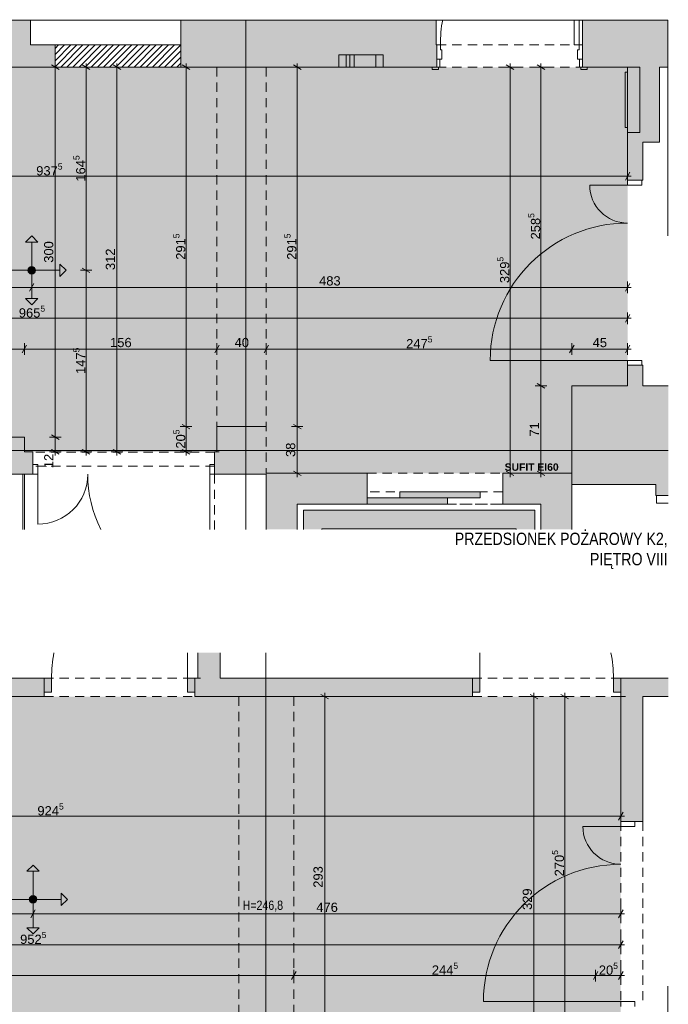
# Paper-space layout 'A-56 UKŁAD SUFITÓW PODWIESZONYCH' of a CAD drawing. Header units: millimetres. Extents: x 0 to 800, y 0 to 594.
# Tile 14 of 27: x 395 to 501, y 295 to 455. Entities that reach past the tile are written whole.
import ezdxf
from ezdxf.xclip import XClip

# ---------------------------------------------------------------- set-up
doc = ezdxf.new("R2010")
doc.units = ezdxf.units.MM
doc.header["$MEASUREMENT"] = 0
doc.header["$XCLIPFRAME"] = 0
for name, pattern in [('DASHDOTX2', [1000, 500, -250, 0, -250]), ('GESTRICHELT2', [93.75, 62.5, -31.25]), ('Przer. długie kreski', [2.5, 1.5, -1]), ('PRZERYWANA_DU_A', [550, 350, -200])]:
    doc.linetypes.add(name, pattern=pattern)
for name, color, linetype, lineweight in [('A_konstrukcja_Nr_pióra__1', 7, 'Continuous', 20), ('A_opis_Nr_pióra__1', 7, 'Continuous', 20), ('A_sufity projektowane wymiary_Nr_pióra__1', 7, 'Continuous', 20), ('A_sufity projektowane wymiary_Nr_pióra__2', 8, 'Continuous', 13), ('A_winda_Nr_pióra__1', 7, 'Continuous', 20), ('A_ściany proj_Nr_pióra__1', 7, 'Continuous', 20), ('A_ściany_Nr_pióra__1', 7, 'Continuous', 20), ('A_ściany_Nr_pióra__2', 8, 'Continuous', 13), ('Drzwi Archicad_Nr_pióra__1', 7, 'Continuous', 20), ('Drzwi Archicad_Nr_pióra__3', 252, 'Continuous', 13)]:
    doc.layers.add(name, color=color, linetype=linetype, lineweight=lineweight)
for name, color, linetype, lineweight, true_color in [('A_konstrukcja_Nr_pióra__10', 7, 'Continuous', 13, 0x4b4b4b), ('A_konstrukcja_Nr_pióra__4', 7, 'Continuous', 18, 0x4b4b4b), ('A_osie_Nr_pióra__16', 7, 'Continuous', 5, 0x0f0f0f), ('A_schody_Nr_pióra__10', 7, 'Continuous', 13, 0x4b4b4b), ('A_schody_Nr_pióra__4', 7, 'Continuous', 18, 0x4b4b4b), ('A_sufity projektowane opisy_Nr_pióra__19', 7, 'Continuous', 5, 0x191919), ('A_sufity projektowane opisy_Nr_pióra__8', 7, 'Continuous', 13, 0x4c4c4c), ('A_ściany_Nr_pióra__10', 7, 'Continuous', 13, 0x4b4b4b), ('Nowe_A_sufity projektowane opisy_Nr_pióra__19', 7, 'Continuous', 5, 0x191919)]:
    doc.layers.add(name, color=color, linetype=linetype, lineweight=lineweight, true_color=true_color)
for name, color, linetype in [('A_sufity projektowane', 7, 'Continuous'), ('A_winda', 7, 'Continuous'), ('A_ściany', 7, 'Continuous'), ('A_ściany proj', 7, 'Continuous'), ('Drzwi Archicad', 7, 'Continuous'), ('Nowe_A_strefy', 7, 'Continuous'), ('Nowe_A_sufity projektowane opisy', 7, 'Continuous')]:
    doc.layers.add(name, color=color, linetype=linetype)
doc.styles.add('STYL_AUTOMATYCZNY_1', font='arial.ttf')
doc.styles.add('STYL_AUTOMATYCZNY_2', font='ARIALN.TTF')
doc.styles.add('STYL_AUTOMATYCZNY_3', font='arial.ttf')
doc.styles.add('STYL_AUTOMATYCZNY_4', font='arial.ttf')

# ---------------------------------------------------------------- blocks, each defined once
blk = doc.blocks.new('Rysunek_16_16', base_point=(-2986.44, -505.41))
at = {"layer": 'A_sufity projektowane', "linetype": 'Continuous', "lineweight": 0, "true_color": 0x4b4b4b}
h = blk.add_hatch(dxfattribs=at)
h.set_pattern_fill('do_wyburzenia_0010', color=251, style=0, pattern_type=2)
h.set_pattern_definition([(0, (391.6574, 408.658), (0, 0.75), [0, -0.75])])
h.paths.add_polyline_path([(300.89, 434.24), (300.89, 396.2), (306.52, 396.2), (306.52, 386.92), (396.26, 386.92), (396.26, 384.54), (427.46, 384.54), (427.46, 388.64), (435.46, 388.64), (435.46, 381.06), (484.96, 381.06), (484.96, 395.24), (494, 395.24), (494, 446.92), (306.52, 446.92), (306.52, 434.24)])
at = {"layer": 'A_winda', "linetype": 'Continuous', "lineweight": 0, "true_color": 0xfdfdfd}
for points in [[(464.8, 377.06), (451.8, 377.06), (451.8, 376.06), (464.8, 376.06)], [(470.12, 378.06), (457.12, 378.06), (457.12, 377.06), (470.12, 377.06)], [(478.96, 375.06), (441.46, 375.06), (441.46, 371.96), (444.46, 371.96), (444.46, 372.06), (475.96, 372.06), (475.96, 371.96), (478.96, 371.96)]]:
    blk.add_hatch(color=7, dxfattribs=at).paths.add_polyline_path(points)
at = {"layer": 'A_ściany', "linetype": 'Continuous', "lineweight": 0, "true_color": 0x000000}
for points in [[(397.26, 454.62), (341.34, 454.62), (341.34, 446.92), (397.26, 446.92)], [(432.66, 454.62), (421.62, 454.62), (421.62, 446.92), (432.66, 446.92)], [(463, 454.62), (432.66, 454.62), (432.66, 446.92), (463, 446.92)], [(486.7, 454.62), (486.7, 446.92), (500.6, 446.92), (500.6, 454.62)], [(401.22, 450.52), (397.26, 450.52), (397.26, 446.92), (401.22, 446.92)], [(463, 450.52), (463, 446.92), (463.1, 446.92), (463.1, 450.52)], [(499.18, 434.78), (499.18, 446.92), (494, 446.92), (494, 434.78)], [(494, 428.58), (496.5, 428.58), (496.5, 434.78), (494, 434.78)], [(494, 395.24), (496.5, 395.24), (496.5, 398.58), (494, 398.58)], [(484.96, 395.24), (484.96, 379.24), (498.6, 379.24), (500.6, 392.58), (500.6, 395.24)], [(498.6, 379.24), (498.6, 377.44), (500.6, 377.44), (500.6, 392.58)], [(435.46, 388.64), (427.46, 388.64), (427.46, 380.9), (435.46, 380.9)], [(306.52, 380.9), (396.26, 380.9), (396.26, 386.92), (306.52, 386.92)], [(396.26, 384.54), (396.26, 380.9), (397.64, 380.9), (397.64, 384.54)], [(427.46, 384.54), (427.08, 384.54), (427.08, 380.9), (427.46, 380.9)], [(435.46, 381.06), (440.46, 376.06), (451.8, 376.06), (451.8, 381.06)], [(440.46, 376.06), (435.46, 381.06), (435.46, 371.96), (440.46, 371.96)], [(484.96, 381.06), (473.8, 381.06), (473.8, 376.06), (479.96, 376.06)], [(484.96, 381.06), (479.96, 376.06), (479.96, 371.96), (484.96, 371.96)]]:
    blk.add_hatch(color=18, dxfattribs=at).paths.add_polyline_path(points)
at = {"layer": 'A_ściany proj', "linetype": 'Continuous', "lineweight": 0, "true_color": 0x000000}
h = blk.add_hatch(dxfattribs=at)
h.set_pattern_fill('bloczki_ceramiczne_0010', color=18, style=0, pattern_type=2)
h.set_pattern_definition([(45, (-2986.4442, -505.40746), (-0.49497475, 0.49497475), [])])
h.paths.add_polyline_path([(421.62, 450.52), (401.22, 450.52), (401.22, 446.92), (421.62, 446.92)])
at = {"layer": 'Nowe_A_strefy', "linetype": 'Continuous', "lineweight": 0, "true_color": 0x191919}
blk.add_hatch(color=250, dxfattribs=at).paths.add_polyline_path([(397.44, 414.62, 1), (397.44, 413.37, 0.414214), (398.07, 413.99, 0.414214)])
at = {"layer": 'Nowe_A_sufity projektowane opisy', "linetype": 'Continuous', "lineweight": 0, "true_color": 0x191919}
for points in [[(397.44, 419.57), (396.44, 418.57), (398.44, 418.57)], [(403.02, 413.99), (402.02, 414.99), (402.02, 412.99)], [(397.44, 408.41), (398.44, 409.41), (396.44, 409.41)]]:
    blk.add_hatch(color=250, dxfattribs=at).paths.add_polyline_path(points)
at = {"layer": 'A_konstrukcja_Nr_pióra__1', "color": 7, "linetype": 'Przer. długie kreski', "lineweight": 20}
for p, q in [((427.46, 446.92), (427.46, 388.64)), ((435.46, 446.92), (435.46, 381.06)), ((427.08, 380.9), (427.08, 371.96))]:
    blk.add_line(p, q, dxfattribs=at)
at = {"layer": 'A_osie_Nr_pióra__16', "color": 250, "linetype": 'DASHDOTX2', "lineweight": 5, "true_color": 0x0f0f0f}
for p, q in [((432.15, 454.62), (432.15, 371.96)), ((500.6, 384.74), (303.54, 384.74))]:
    blk.add_line(p, q, dxfattribs=at)
at = {"layer": 'A_schody_Nr_pióra__10', "color": 251, "linetype": 'GESTRICHELT2', "lineweight": 13, "true_color": 0x4b4b4b}
blk.add_line((396.28, 380.9), (396.28, 371.96), dxfattribs=at)
at = {"layer": 'A_schody_Nr_pióra__4', "color": 251, "linetype": 'Continuous', "lineweight": 18, "true_color": 0x4b4b4b}
blk.add_line((395.98, 380.9), (395.98, 371.96), dxfattribs=at)
at = {"layer": 'A_sufity projektowane opisy_Nr_pióra__19', "color": 250, "linetype": 'PRZERYWANA_DU_A', "lineweight": 5, "true_color": 0x191919, "flags": 128}
blk.add_lwpolyline([(500.5, 454.52), (290.49, 454.52), (290.49, 372.06), (500.5, 372.06)], close=True, dxfattribs=at)
at = {"layer": 'A_sufity projektowane wymiary_Nr_pióra__1', "color": 7, "linetype": 'Continuous', "lineweight": 20}
for p, q in [((401.88, 446.56), (400.63, 447.28)), ((406.88, 446.56), (405.63, 447.28)), ((411.88, 446.56), (410.63, 447.28)), ((423.08, 446.56), (421.83, 447.28)), ((441.08, 446.56), (439.84, 447.28)), ((475.59, 446.56), (474.33, 447.28)), ((480.59, 446.56), (479.33, 447.28)), ((493.64, 428.62), (494.36, 429.87)), ((405.63, 414.35), (406.88, 413.63)), ((397.8, 411.83), (397.08, 410.58)), ((493.64, 410.58), (494.36, 411.83)), ((493.64, 405.58), (494.36, 406.83)), ((396.62, 401.83), (395.9, 400.58)), ((427.82, 401.83), (427.1, 400.58)), ((435.82, 401.83), (435.1, 400.58)), ((485.32, 401.83), (484.6, 400.58)), ((493.64, 400.58), (494.36, 401.83)), ((479.33, 395.6), (480.59, 394.88)), ((421.83, 389), (423.08, 388.28)), ((439.84, 389), (441.08, 388.28)), ((400.63, 387.28), (401.88, 386.56)), ((400.63, 384.9), (401.88, 384.18)), ((405.63, 384.9), (406.88, 384.18)), ((410.63, 384.9), (411.88, 384.18)), ((421.83, 384.9), (423.08, 384.18)), ((439.84, 381.42), (441.08, 380.7)), ((474.33, 381.42), (475.59, 380.7)), ((479.33, 381.42), (480.59, 380.7))]:
    blk.add_line(p, q, dxfattribs=at)
at = {"layer": 'A_sufity projektowane wymiary_Nr_pióra__2', "color": 8, "linetype": 'Continuous', "lineweight": 13}
for p, q in [((401.26, 446.92), (401.26, 447.53)), ((406.26, 446.92), (406.26, 447.53)), ((411.26, 446.92), (411.26, 447.53)), ((422.46, 446.92), (422.46, 447.53)), ((440.46, 446.92), (440.46, 447.53)), ((474.96, 446.92), (474.96, 447.53)), ((479.96, 446.92), (479.96, 447.53)), ((402.2, 446.92), (400.32, 446.92)), ((401.26, 386.92), (401.26, 446.92)), ((407.2, 446.92), (405.32, 446.92)), ((406.26, 413.99), (406.26, 446.92)), ((412.2, 446.92), (410.32, 446.92)), ((411.26, 384.54), (411.26, 446.92)), ((423.4, 446.92), (421.52, 446.92)), ((422.46, 388.64), (422.46, 446.92)), ((441.4, 446.92), (439.52, 446.92)), ((440.46, 388.64), (440.46, 446.92)), ((475.9, 446.92), (474.02, 446.92)), ((474.96, 381.06), (474.96, 446.92)), ((480.9, 446.92), (479.02, 446.92)), ((479.96, 395.24), (479.96, 446.92)), ((494, 428.3), (494, 430.18)), ((306.52, 429.24), (494, 429.24)), ((494, 429.24), (494.61, 429.24)), ((407.2, 413.99), (405.32, 413.99)), ((406.26, 384.54), (406.26, 413.99)), ((397.44, 410.26), (397.44, 412.14)), ((494, 410.26), (494, 412.14)), ((300.89, 411.2), (397.44, 411.2)), ((397.44, 411.2), (494, 411.2)), ((494, 411.2), (494.61, 411.2)), ((300.89, 406.2), (494, 406.2)), ((494, 405.26), (494, 407.14)), ((494, 406.2), (494.61, 406.2)), ((306.52, 401.2), (396.26, 401.2)), ((396.26, 400.26), (396.26, 402.14)), ((396.26, 401.2), (427.46, 401.2)), ((427.46, 400.26), (427.46, 402.14)), ((427.46, 401.2), (435.46, 401.2)), ((435.46, 400.26), (435.46, 402.14)), ((435.46, 401.2), (484.96, 401.2)), ((484.96, 400.26), (484.96, 402.14)), ((484.96, 401.2), (494, 401.2)), ((494, 400.26), (494, 402.14)), ((494, 401.2), (494.61, 401.2)), ((480.9, 395.24), (479.02, 395.24)), ((479.96, 381.06), (479.96, 395.24)), ((423.4, 388.64), (421.52, 388.64)), ((422.46, 384.54), (422.46, 388.64)), ((441.4, 388.64), (439.52, 388.64)), ((440.46, 381.06), (440.46, 388.64)), ((402.2, 386.92), (400.32, 386.92)), ((401.26, 384.54), (401.26, 386.92)), ((402.2, 384.54), (400.32, 384.54)), ((401.26, 383.93), (401.26, 384.54)), ((407.2, 384.54), (405.32, 384.54)), ((406.26, 383.93), (406.26, 384.54)), ((412.2, 384.54), (410.32, 384.54)), ((411.26, 383.93), (411.26, 384.54)), ((423.4, 384.54), (421.52, 384.54)), ((422.46, 383.93), (422.46, 384.54)), ((441.4, 381.06), (439.52, 381.06)), ((440.46, 380.45), (440.46, 381.06)), ((475.9, 381.06), (474.02, 381.06)), ((474.96, 380.45), (474.96, 381.06)), ((480.9, 381.06), (479.02, 381.06)), ((479.96, 380.45), (479.96, 381.06))]:
    blk.add_line(p, q, dxfattribs=at)
at = {"layer": 'A_winda_Nr_pióra__1', "color": 7, "linetype": 'Przer. długie kreski', "lineweight": 20}
for p, q in [((473.8, 378.06), (451.8, 378.06)), ((473.8, 376.06), (451.8, 376.06))]:
    blk.add_line(p, q, dxfattribs=at)
at = {"layer": 'A_winda_Nr_pióra__1', "color": 7, "linetype": 'Continuous', "lineweight": 20, "flags": 128}
for points in [[(464.8, 377.06), (451.8, 377.06), (451.8, 376.06), (464.8, 376.06)], [(470.12, 378.06), (457.12, 378.06), (457.12, 377.06), (470.12, 377.06)]]:
    blk.add_lwpolyline(points, close=True, dxfattribs=at)
at = {"layer": 'A_winda_Nr_pióra__1', "color": 7, "linetype": 'PRZERYWANA_DU_A', "lineweight": 20, "flags": 128}
for points in [[(441.46, 371.96), (441.46, 375.06), (478.96, 375.06), (478.96, 371.96)], [(444.46, 371.96), (444.46, 372.06), (475.96, 372.06), (475.96, 371.96)]]:
    blk.add_lwpolyline(points, dxfattribs=at)
at = {"layer": 'A_ściany proj_Nr_pióra__1', "color": 7, "linetype": 'Continuous', "lineweight": 20, "flags": 128}
for points in [[(421.62, 450.52), (401.22, 450.52)], [(401.22, 450.52), (401.22, 446.92)], [(421.62, 446.92), (421.62, 450.52)], [(401.22, 446.92), (421.62, 446.92)]]:
    blk.add_lwpolyline(points, dxfattribs=at)
at = {"layer": 'A_ściany_Nr_pióra__1', "color": 7, "linetype": 'Continuous', "lineweight": 20}
for p, q in [((463.1, 450.52), (463.1, 448.22)), ((486.7, 450.52), (486.7, 448.22)), ((463.1, 448.22), (463.1, 446.92)), ((486.7, 448.22), (486.7, 446.92)), ((463.1, 446.92), (462.36, 446.92)), ((486.7, 446.92), (487.44, 446.92)), ((494, 428.58), (494, 429.32)), ((494, 428.58), (496.3, 428.58)), ((496.3, 428.58), (496.5, 428.58)), ((496.5, 428.58), (496.5, 429.32)), ((494, 398.58), (494, 397.84)), ((494, 398.58), (496.3, 398.58)), ((496.3, 398.58), (496.5, 398.58)), ((496.5, 398.58), (496.5, 397.84)), ((397.64, 384.54), (396.9, 384.54)), ((397.64, 382.5), (397.64, 384.54)), ((427.08, 384.54), (427.82, 384.54)), ((427.08, 382.5), (427.08, 384.54)), ((397.64, 380.9), (397.64, 382.5)), ((427.08, 380.9), (427.08, 382.5)), ((397.64, 380.9), (396.9, 380.9)), ((427.08, 380.9), (427.82, 380.9)), ((451.8, 381.06), (451.8, 376.06)), ((473.8, 381.06), (473.8, 376.06)), ((498.6, 377.44), (498.6, 378.18)), ((498.7, 377.44), (498.6, 377.44)), ((500.6, 377.44), (498.7, 377.44))]:
    blk.add_line(p, q, dxfattribs=at)
at = {"layer": 'A_ściany_Nr_pióra__1', "color": 7, "linetype": 'Continuous', "lineweight": 20, "flags": 128}
for points in [[(397.26, 450.52), (397.26, 454.62)], [(421.62, 454.62), (421.62, 446.92)], [(463, 450.52), (463, 454.62)], [(486.7, 454.62), (486.7, 450.52)], [(401.22, 450.52), (397.26, 450.52)], [(401.22, 446.92), (401.22, 450.52)], [(463.1, 450.52), (463, 450.52)], [(341.34, 446.92), (397.26, 446.92)], [(397.26, 446.92), (401.22, 446.92)], [(421.62, 446.92), (432.66, 446.92)], [(432.66, 446.92), (463, 446.92)], [(463, 446.92), (463.1, 446.92)], [(486.7, 446.92), (494, 446.92)], [(494, 446.92), (494, 434.78)], [(499.18, 434.78), (499.18, 446.92)], [(499.18, 446.92), (500.6, 446.92)], [(494, 434.78), (494, 428.58)], [(496.5, 428.58), (496.5, 434.78)], [(496.5, 434.78), (499.18, 434.78)], [(494, 398.58), (494, 395.24)], [(496.5, 395.24), (496.5, 398.58)], [(494, 395.24), (484.96, 395.24)], [(484.96, 395.24), (484.96, 379.24)], [(500.6, 395.24), (496.5, 395.24)], [(435.46, 388.64), (427.46, 388.64)], [(427.46, 388.64), (427.46, 384.54)], [(396.26, 386.92), (306.52, 386.92)], [(396.26, 384.54), (396.26, 386.92)], [(397.64, 384.54), (396.26, 384.54)], [(427.46, 384.54), (427.08, 384.54)], [(306.52, 380.9), (396.26, 380.9)], [(396.26, 380.9), (397.64, 380.9)], [(427.08, 380.9), (427.46, 380.9)], [(427.46, 380.9), (435.46, 380.9)], [(451.8, 381.06), (435.46, 381.06)], [(435.46, 380.9), (435.46, 371.96)], [(484.96, 381.06), (473.8, 381.06)], [(484.96, 371.96), (484.96, 381.06)], [(484.96, 379.24), (498.6, 379.24)], [(498.6, 379.24), (498.6, 377.44)], [(440.46, 376.06), (451.8, 376.06)], [(440.46, 371.96), (440.46, 376.06)], [(473.8, 376.06), (479.96, 376.06)], [(479.96, 376.06), (479.96, 371.96)]]:
    blk.add_lwpolyline(points, dxfattribs=at)
at = {"layer": 'A_ściany_Nr_pióra__10', "color": 251, "linetype": 'Przer. długie kreski', "lineweight": 13, "true_color": 0x4b4b4b}
for p, q in [((427.08, 384.5), (397.64, 384.5)), ((427.08, 382.2), (397.64, 382.2)), ((451.8, 381.06), (473.8, 381.06)), ((451.8, 376.06), (473.8, 376.06))]:
    blk.add_line(p, q, dxfattribs=at)
at = {"layer": 'A_ściany_Nr_pióra__2', "color": 8, "linetype": 'Continuous', "lineweight": 13, "flags": 128}
for points in [[(449, 448.92), (447.2, 448.92)], [(447.2, 448.92), (447.2, 446.92)], [(453.2, 448.92), (448.4, 448.92)], [(448.4, 448.92), (448.4, 446.92)], [(449, 446.92), (449, 448.92)], [(454.4, 448.92), (449.7, 448.92)], [(449.7, 448.92), (449.7, 446.92)], [(453.2, 446.92), (453.2, 448.92)], [(454.4, 446.92), (454.4, 448.92)], [(447.2, 446.92), (449, 446.92)], [(448.4, 446.92), (453.2, 446.92)], [(449.7, 446.92), (454.4, 446.92)], [(493.6, 446.12), (493.6, 437.12)], [(494, 446.12), (493.6, 446.12)], [(494, 446.92), (494, 436.32)], [(496, 446.92), (494, 446.92)], [(494, 437.12), (494, 446.12)], [(496, 436.32), (496, 446.92)], [(493.6, 437.12), (494, 437.12)], [(494, 436.32), (496, 436.32)]]:
    blk.add_lwpolyline(points, dxfattribs=at)
at = {"layer": 'Drzwi Archicad_Nr_pióra__1', "color": 7, "linetype": 'Continuous', "lineweight": 20}
for p, q in [((494, 428.58), (494, 429.32)), ((494, 428.58), (494, 429.32)), ((494, 427.78), (494, 428.58)), ((494, 428.58), (496.3, 428.58)), ((494, 428.58), (496.3, 428.58)), ((494, 428.58), (496.3, 428.58)), ((496.3, 428.58), (496.3, 427.78)), ((496.3, 428.58), (496.5, 428.58)), ((496.3, 428.58), (496.5, 428.58)), ((496.5, 428.58), (496.5, 429.32)), ((496.5, 428.58), (496.5, 429.32)), ((494, 427.78), (487.86, 427.78)), ((496.3, 427.78), (494, 427.78)), ((494, 399.38), (471.74, 399.38)), ((494, 398.58), (494, 399.38)), ((494, 399.38), (496.3, 399.38)), ((496.3, 399.38), (496.3, 398.58)), ((496.3, 398.58), (494, 398.58)), ((494, 398.58), (496.3, 398.58)), ((494, 398.58), (496.3, 398.58)), ((494, 398.58), (494, 397.84)), ((494, 398.58), (494, 397.84)), ((496.3, 398.58), (496.5, 398.58)), ((496.3, 398.58), (496.5, 398.58)), ((496.5, 398.58), (496.5, 397.84)), ((496.5, 398.58), (496.5, 397.84)), ((397.64, 384.54), (396.9, 384.54)), ((397.64, 384.54), (396.9, 384.54)), ((397.64, 382.5), (397.64, 384.54)), ((397.64, 382.5), (397.64, 384.54)), ((427.08, 382.5), (427.08, 384.54)), ((427.08, 382.5), (427.08, 384.54)), ((427.08, 384.54), (427.82, 384.54)), ((427.08, 384.54), (427.82, 384.54)), ((397.64, 382.5), (398.44, 382.5)), ((397.64, 380.9), (397.64, 382.5)), ((397.64, 380.9), (397.64, 382.5)), ((397.64, 380.9), (397.64, 382.5)), ((398.44, 382.5), (398.44, 380.9)), ((426.28, 380.9), (426.28, 382.5)), ((426.28, 382.5), (427.08, 382.5)), ((427.08, 382.5), (427.08, 380.9)), ((427.08, 380.9), (427.08, 382.5)), ((427.08, 380.9), (427.08, 382.5)), ((397.64, 380.9), (396.9, 380.9)), ((397.64, 380.9), (396.9, 380.9)), ((398.44, 380.9), (397.64, 380.9)), ((398.44, 380.9), (398.44, 372.82)), ((427.08, 380.9), (426.28, 380.9)), ((426.28, 380.9), (426.28, 371.96)), ((427.08, 380.9), (427.82, 380.9)), ((427.08, 380.9), (427.82, 380.9)), ((451.8, 381.06), (451.8, 376.06)), ((473.8, 381.06), (473.8, 376.06)), ((498.6, 377.44), (498.6, 378.18)), ((498.6, 377.44), (498.6, 378.18)), ((498.7, 377.44), (498.6, 377.44)), ((498.7, 377.44), (498.6, 377.44)), ((498.7, 376.24), (498.7, 377.44)), ((498.7, 377.44), (500.6, 377.44)), ((500.6, 377.44), (498.7, 377.44)), ((500.6, 377.44), (498.7, 377.44)), ((500.6, 376.24), (498.7, 376.24))]:
    blk.add_line(p, q, dxfattribs=at)
for centre, radius, start, end in [((494, 427.78), 6.14, 180, 270), ((494, 399.38), 22.26, 90, 180), ((398.44, 380.9), 8.08, 270.0009, 0.0009), ((426.28, 380.9), 19.76, 180.0009, 206.8946)]:
    blk.add_arc(centre, radius, start, end, dxfattribs=at)
at = {"layer": 'Drzwi Archicad_Nr_pióra__3', "color": 252, "linetype": 'Continuous', "lineweight": 13}
for p, q in [((485.34, 450.52), (485.34, 454.62)), ((486.14, 454.62), (486.14, 450.52)), ((463.66, 450.52), (463.1, 450.52)), ((463.1, 450.52), (463.1, 448.22)), ((463.1, 450.52), (463.1, 448.22)), ((463.1, 450.52), (463.1, 448.22)), ((463.66, 449.72), (463.66, 450.52)), ((486.14, 450.52), (485.34, 450.52)), ((486.7, 450.52), (486.14, 450.52)), ((486.14, 450.52), (486.14, 449.72)), ((486.7, 448.22), (486.7, 450.52)), ((486.7, 450.52), (486.7, 448.22)), ((486.7, 450.52), (486.7, 448.22)), ((463.9, 449.72), (463.66, 449.72)), ((463.9, 448.22), (463.9, 449.72)), ((486.14, 449.72), (485.9, 449.72)), ((485.9, 449.72), (485.9, 448.22)), ((463.1, 446.92), (463.1, 448.22)), ((463.1, 448.22), (463.6, 448.22)), ((463.1, 448.22), (463.9, 448.22)), ((463.1, 448.22), (463.1, 446.92)), ((463.1, 448.22), (463.1, 446.92)), ((463.6, 448.22), (463.6, 446.92)), ((485.9, 448.22), (486.7, 448.22)), ((486.2, 446.92), (486.2, 448.22)), ((486.2, 448.22), (486.7, 448.22)), ((486.7, 448.22), (486.7, 446.92)), ((486.7, 448.22), (486.7, 446.92)), ((486.7, 448.22), (486.7, 446.92)), ((462.36, 446.54), (462.36, 446.92)), ((462.36, 446.92), (463.36, 446.92)), ((463.1, 446.92), (462.36, 446.92)), ((463.1, 446.92), (462.36, 446.92)), ((463.36, 446.54), (462.36, 446.54)), ((463.6, 446.92), (463.1, 446.92)), ((463.36, 446.92), (463.36, 446.54)), ((486.7, 446.92), (486.2, 446.92)), ((486.44, 446.92), (487.44, 446.92)), ((486.44, 446.54), (486.44, 446.92)), ((487.44, 446.54), (486.44, 446.54)), ((486.7, 446.92), (487.44, 446.92)), ((486.7, 446.92), (487.44, 446.92)), ((487.44, 446.92), (487.44, 446.54))]:
    blk.add_line(p, q, dxfattribs=at)
at = {"layer": 'Drzwi Archicad_Nr_pióra__3', "color": 252, "linetype": 'Przer. długie kreski', "lineweight": 13}
for p, q in [((463.1, 450.52), (486.7, 450.52)), ((463.1, 446.92), (486.7, 446.92))]:
    blk.add_line(p, q, dxfattribs=at)
at = {"layer": 'Drzwi Archicad_Nr_pióra__3', "color": 252, "linetype": 'Continuous', "lineweight": 13}
blk.add_arc((486.14, 450.52), 22.48, 169.4913, 180, dxfattribs=at)
at = {"layer": 'Nowe_A_sufity projektowane opisy_Nr_pióra__19', "color": 250, "linetype": 'Continuous', "lineweight": 5, "true_color": 0x191919}
for p, q in [((397.44, 419.57), (396.44, 418.57)), ((398.44, 418.57), (396.44, 418.57)), ((397.44, 419.57), (398.44, 418.57)), ((397.44, 413.99), (397.44, 418.57)), ((397.44, 413.99), (392.86, 413.99)), ((397.44, 413.99), (402.02, 413.99)), ((397.44, 413.99), (397.44, 409.41)), ((402.02, 412.99), (402.02, 414.99)), ((403.02, 413.99), (402.02, 414.99)), ((403.02, 413.99), (402.02, 412.99)), ((396.44, 409.41), (398.44, 409.41)), ((397.44, 408.41), (396.44, 409.41)), ((397.44, 408.41), (398.44, 409.41))]:
    blk.add_line(p, q, dxfattribs=at)
blk.add_circle((397.44, 413.99), 0.623, dxfattribs=at)
blk.add_circle((397.44, 413.99), 0.623, dxfattribs=at)
at = {"layer": 'A_sufity projektowane opisy_Nr_pióra__8', "color": 251, "linetype": 'Continuous', "lineweight": 13, "true_color": 0x4c4c4c, "insert": (478.46, 382.06), "char_height": 1.2, "attachment_point": 5, "style": 'STYL_AUTOMATYCZNY_3'}
blk.add_mtext('\\A1;{\\pqc;\\fArial|b1|i0|c238|p0;\\W1.000000;SUFIT EI\\fArial|b1|i0|c238|p0;\\W1.000000;6\\fArial|b1|i0|c238|p0;\\W1.000000;0}', dxfattribs=at)
at = {"layer": 'A_sufity projektowane wymiary_Nr_pióra__1', "color": 7, "linetype": 'Continuous', "lineweight": 20, "char_height": 1.5, "attachment_point": 7, "rotation": 90, "style": 'STYL_AUTOMATYCZNY_1'}
for s, insert in [('\\A1;{\\pql;\\fArial|b0|i0|c238|p0;\\W1.000000;164\\fArial|b0|i0|c238|p0;\\W1.000000;\\A1{\\H.66x;\\S5^  ;}}', (406.57, 428.36)), ('\\A1;{\\pql;\\fArial|b0|i0|c238|p0;\\W1.000000;258\\fArial|b0|i0|c238|p0;\\W1.000000;\\A1{\\H.66x;\\S5^  ;}}', (480.27, 418.99)), ('\\A1;{\\pql;\\fArial|b0|i0|c238|p0;\\W1.000000;291\\fArial|b0|i0|c238|p0;\\W1.000000;\\A1{\\H.66x;\\S5^  ;}}', (422.77, 415.69)), ('\\A1;{\\pql;\\fArial|b0|i0|c238|p0;\\W1.000000;291\\fArial|b0|i0|c238|p0;\\W1.000000;\\A1{\\H.66x;\\S5^  ;}}', (440.77, 415.69)), ('\\A1;{\\pql;\\fArial|b0|i0|c238|p0;\\W1.000000;329\\fArial|b0|i0|c238|p0;\\W1.000000;\\A1{\\H.66x;\\S5^  ;}}', (475.27, 411.9)), ('\\A1;{\\pql;\\fArial|b0|i0|c238|p0;\\W1.000000;147\\fArial|b0|i0|c238|p0;\\W1.000000;\\A1{\\H.66x;\\S5^  ;}}', (406.56, 397.17)), ('\\A1;{\\pql;\\fArial|b0|i0|c238|p0;\\W1.000000;20\\fArial|b0|i0|c238|p0;\\W1.000000;\\A1{\\H.66x;\\S5^  ;}}', (422.77, 385.07))]:
    blk.add_mtext(s, dxfattribs=dict(at, insert=insert))
at = {"layer": 'A_sufity projektowane wymiary_Nr_pióra__1', "color": 7, "linetype": 'Continuous', "lineweight": 20, "char_height": 1.5, "attachment_point": 7, "style": 'STYL_AUTOMATYCZNY_1'}
for s, insert in [('\\A1;{\\pql;\\fArial|b0|i0|c238|p0;\\W1.000000;937\\fArial|b0|i0|c238|p0;\\W1.000000;\\A1{\\H.66x;\\S5^  ;}}', (398.17, 428.93)), ('\\A1;{\\pql;\\fArial|b0|i0|c238|p0;\\W1.000000;965\\fArial|b0|i0|c238|p0;\\W1.000000;\\A1{\\H.66x;\\S5^  ;}}', (395.35, 405.89)), ('\\A1;{\\pql;\\fArial|b0|i0|c238|p0;\\W1.000000;247\\fArial|b0|i0|c238|p0;\\W1.000000;\\A1{\\H.66x;\\S5^  ;}}', (458.12, 400.9))]:
    blk.add_mtext(s, dxfattribs=dict(at, insert=insert))
at = {"layer": 'A_sufity projektowane wymiary_Nr_pióra__1', "color": 7, "linetype": 'Continuous', "lineweight": 20, "char_height": 1.5, "attachment_point": 7, "rotation": 90, "style": 'STYL_AUTOMATYCZNY_4'}
for s, insert, width in [('\\A1;{\\pql;\\fArial|b0|i0|c238|p0;\\W1.000000;300}', (400.96, 415.21), 3.4323), ('\\A1;{\\pql;\\fArial|b0|i0|c238|p0;\\W1.000000;312}', (410.96, 414.02), 3.4323), ('\\A1;{\\pql;\\fArial|b0|i0|c238|p0;\\W1.000000;71}', (479.66, 387.01), 2.2882), ('\\A1;{\\pql;\\fArial|b0|i0|c238|p0;\\W1.000000;38}', (440.16, 383.71), 2.2882), ('\\A1;{\\pql;\\fArial|b0|i0|c238|p0;\\W1.000000;12}', (400.96, 381.89), 2.2882)]:
    blk.add_mtext(s, dxfattribs=dict(at, insert=insert, width=width))
at = {"layer": 'A_sufity projektowane wymiary_Nr_pióra__1', "color": 7, "linetype": 'Continuous', "lineweight": 20, "char_height": 1.5, "attachment_point": 7, "style": 'STYL_AUTOMATYCZNY_4'}
for s, insert, width in [('\\A1;{\\pql;\\fArial|b0|i0|c238|p0;\\W1.000000;483}', (444.01, 411.5), 3.4323), ('\\A1;{\\pql;\\fArial|b0|i0|c238|p0;\\W1.000000;156}', (410.14, 401.5), 3.4323), ('\\A1;{\\pql;\\fArial|b0|i0|c238|p0;\\W1.000000;40}', (430.32, 401.5), 2.2882), ('\\A1;{\\pql;\\fArial|b0|i0|c238|p0;\\W1.000000;45}', (488.34, 401.5), 2.2882)]:
    blk.add_mtext(s, dxfattribs=dict(at, insert=insert, width=width))
blk = doc.blocks.new('Rysunek_18_18', base_point=(-2983.24, -607.93))
at = {"layer": 'A_sufity projektowane', "linetype": 'Continuous', "lineweight": 0, "true_color": 0x4b4b4b}
h = blk.add_hatch(dxfattribs=at)
h.set_pattern_fill('do_wyburzenia_0012', color=251, style=0, pattern_type=2)
h.set_pattern_definition([(0, (395.2562, 309.13346), (0, 0.75), [0, -0.75])])
h.paths.add_polyline_path([(302.41, 294.62), (308.01, 294.62), (308.01, 286.22), (430.98, 286.22), (430.98, 286.28), (439.92, 286.28), (439.92, 279.06), (488.82, 279.06), (488.82, 290.72), (492.9, 290.72), (492.9, 344.86), (308.01, 344.86), (308.01, 330.46), (302.41, 330.46)])
at = {"layer": 'A_ściany', "linetype": 'Continuous', "lineweight": 0, "true_color": 0x000000}
for points in [[(424.36, 347.86), (427.96, 347.86), (427.96, 351.96), (424.36, 351.96)], [(336.06, 344.86), (399.46, 344.86), (399.46, 347.86), (336.06, 347.86)], [(423.86, 347.86), (423.86, 344.86), (468.86, 344.86), (468.86, 347.86)], [(492.9, 347.86), (492.9, 324.6), (496.5, 324.6), (496.5, 344.86)], [(492.9, 347.86), (496.5, 344.86), (500.6, 344.86), (500.6, 347.86)]]:
    blk.add_hatch(color=18, dxfattribs=at).paths.add_polyline_path(points)
at = {"layer": 'Drzwi Archicad', "linetype": 'Continuous', "lineweight": 0, "true_color": 0xfdfdfd}
for points in [[(399.46, 345.56), (400.66, 345.56), (400.66, 347.86), (399.46, 347.86)], [(423.86, 347.86), (422.66, 347.86), (422.66, 345.56), (423.86, 345.56)], [(468.86, 347.86), (468.86, 345.56), (470.06, 345.56), (470.06, 347.86)], [(492.9, 345.56), (492.9, 347.86), (491.7, 347.86), (491.7, 345.56)]]:
    blk.add_hatch(color=7, dxfattribs=at).paths.add_polyline_path(points)
at = {"layer": 'Nowe_A_strefy', "linetype": 'Continuous', "lineweight": 0, "true_color": 0x191919}
blk.add_hatch(color=250, dxfattribs=at).paths.add_polyline_path([(397.66, 312.59, 1), (397.66, 311.34, 0.414214), (398.28, 311.96, 0.414214)])
at = {"layer": 'Nowe_A_sufity projektowane opisy', "linetype": 'Continuous', "lineweight": 0, "true_color": 0x191919}
for points in [[(397.66, 317.54), (396.66, 316.54), (398.66, 316.54)], [(403.23, 311.96), (402.23, 312.96), (402.23, 310.96)], [(397.66, 306.38), (398.66, 307.38), (396.66, 307.38)]]:
    blk.add_hatch(color=250, dxfattribs=at).paths.add_polyline_path(points)
at = {"layer": 'A_konstrukcja_Nr_pióra__10', "color": 251, "linetype": 'Przer. długie kreski', "lineweight": 13, "true_color": 0x4b4b4b}
for p, q in [((430.98, 344.86), (430.98, 286.28)), ((439.92, 344.86), (439.92, 286.28))]:
    blk.add_line(p, q, dxfattribs=at)
at = {"layer": 'A_osie_Nr_pióra__16', "color": 250, "linetype": 'DASHDOTX2', "lineweight": 5, "true_color": 0x0f0f0f}
blk.add_line((435.36, 351.96), (435.36, 269.53), dxfattribs=at)
at = {"layer": 'A_sufity projektowane opisy_Nr_pióra__19', "color": 250, "linetype": 'PRZERYWANA_DU_A', "lineweight": 5, "true_color": 0x191919, "flags": 128}
blk.add_lwpolyline([(500.5, 269.63), (293.61, 269.63), (293.61, 351.86), (500.5, 351.86)], close=True, dxfattribs=at)
at = {"layer": 'A_sufity projektowane wymiary_Nr_pióra__1', "color": 7, "linetype": 'Continuous', "lineweight": 20}
for p, q in [((445.54, 344.5), (444.29, 345.22)), ((479.45, 344.5), (478.2, 345.22)), ((484.44, 344.5), (483.19, 345.22)), ((492.54, 324.84), (493.26, 326.09)), ((398.02, 310.25), (397.3, 309)), ((492.54, 309), (493.26, 310.25)), ((492.54, 304), (493.26, 305.25)), ((440.28, 300.25), (439.56, 299)), ((489.18, 300.25), (488.46, 299)), ((492.54, 299), (493.26, 300.25))]:
    blk.add_line(p, q, dxfattribs=at)
at = {"layer": 'A_sufity projektowane wymiary_Nr_pióra__2', "color": 8, "linetype": 'Continuous', "lineweight": 13}
for p, q in [((444.92, 344.86), (444.92, 345.47)), ((478.82, 344.86), (478.82, 345.47)), ((483.82, 344.86), (483.82, 345.47)), ((445.86, 344.86), (443.98, 344.86)), ((444.92, 286.28), (444.92, 344.86)), ((479.76, 344.86), (477.88, 344.86)), ((478.82, 279.06), (478.82, 344.86)), ((484.76, 344.86), (482.88, 344.86)), ((483.82, 290.72), (483.82, 344.86)), ((492.9, 324.52), (492.9, 326.4)), ((308.01, 325.46), (492.9, 325.46)), ((492.9, 325.46), (493.51, 325.46)), ((397.66, 308.68), (397.66, 310.56)), ((492.9, 308.68), (492.9, 310.56)), ((302.41, 309.62), (397.66, 309.62)), ((397.66, 309.62), (492.9, 309.62)), ((492.9, 309.62), (493.51, 309.62)), ((492.9, 303.68), (492.9, 305.56)), ((302.41, 304.62), (492.9, 304.62)), ((492.9, 304.62), (493.51, 304.62)), ((439.92, 298.68), (439.92, 300.56)), ((488.82, 298.68), (488.82, 300.56)), ((492.9, 298.68), (492.9, 300.56)), ((308.01, 299.62), (439.92, 299.62)), ((439.92, 299.62), (488.82, 299.62)), ((488.82, 299.62), (492.9, 299.62)), ((492.9, 299.62), (493.51, 299.62))]:
    blk.add_line(p, q, dxfattribs=at)
at = {"layer": 'A_ściany_Nr_pióra__1', "color": 7, "linetype": 'Continuous', "lineweight": 20}
for p, q in [((399.46, 347.86), (398.52, 347.86)), ((399.46, 347.86), (399.46, 345.56)), ((423.86, 347.86), (424.8, 347.86)), ((423.86, 347.86), (423.86, 345.56)), ((468.86, 347.86), (467.92, 347.86)), ((468.86, 347.86), (468.86, 345.56)), ((492.9, 347.86), (493.84, 347.86)), ((492.9, 347.86), (492.9, 345.56)), ((399.46, 345.56), (399.46, 344.86)), ((423.86, 345.56), (423.86, 344.86)), ((468.86, 345.56), (468.86, 344.86)), ((492.9, 345.56), (492.9, 344.86)), ((399.46, 344.86), (398.72, 344.86)), ((423.86, 344.86), (424.6, 344.86)), ((468.86, 344.86), (468.12, 344.86)), ((492.9, 344.86), (493.64, 344.86)), ((492.9, 324.6), (492.9, 325.34)), ((492.9, 324.6), (495.2, 324.6)), ((495.2, 324.6), (496.5, 324.6)), ((496.5, 324.6), (496.5, 325.34))]:
    blk.add_line(p, q, dxfattribs=at)
at = {"layer": 'A_ściany_Nr_pióra__1', "color": 7, "linetype": 'Continuous', "lineweight": 20, "flags": 128}
for points in [[(424.36, 351.96), (424.36, 347.86)], [(427.96, 347.86), (427.96, 351.96)], [(399.46, 347.86), (372.56, 347.86)], [(424.36, 347.86), (423.86, 347.86)], [(468.86, 347.86), (427.96, 347.86)], [(500.6, 347.86), (492.9, 347.86)], [(336.06, 344.86), (399.46, 344.86)], [(423.86, 344.86), (468.86, 344.86)], [(492.9, 344.86), (492.9, 324.6)], [(496.5, 324.6), (496.5, 344.86)], [(496.5, 344.86), (500.6, 344.86)]]:
    blk.add_lwpolyline(points, dxfattribs=at)
at = {"layer": 'A_ściany_Nr_pióra__10', "color": 251, "linetype": 'Przer. długie kreski', "lineweight": 13, "true_color": 0x4b4b4b}
for p, q in [((399.46, 347.86), (423.86, 347.86)), ((468.86, 347.86), (492.9, 347.86)), ((399.46, 344.86), (423.86, 344.86)), ((468.86, 344.86), (492.9, 344.86)), ((492.9, 324.6), (492.9, 294.6)), ((496.5, 324.6), (496.5, 294.6))]:
    blk.add_line(p, q, dxfattribs=at)
at = {"layer": 'Drzwi Archicad_Nr_pióra__1', "color": 7, "linetype": 'Continuous', "lineweight": 20}
for p, q in [((422.66, 347.86), (422.66, 351.96)), ((470.06, 347.86), (470.06, 351.96)), ((399.46, 347.86), (398.52, 347.86)), ((399.46, 347.86), (398.52, 347.86)), ((400.66, 347.86), (399.46, 347.86)), ((399.46, 347.86), (399.46, 345.56)), ((399.46, 347.86), (399.46, 345.56)), ((399.46, 347.86), (399.46, 345.56)), ((400.66, 345.56), (400.66, 347.86)), ((423.86, 347.86), (422.66, 347.86)), ((422.66, 347.86), (422.66, 345.56)), ((423.86, 345.56), (423.86, 347.86)), ((423.86, 347.86), (423.86, 345.56)), ((423.86, 347.86), (423.86, 345.56)), ((423.86, 347.86), (424.8, 347.86)), ((423.86, 347.86), (424.8, 347.86)), ((468.86, 347.86), (467.92, 347.86)), ((468.86, 347.86), (467.92, 347.86)), ((468.86, 347.86), (470.06, 347.86)), ((468.86, 345.56), (468.86, 347.86)), ((468.86, 347.86), (468.86, 345.56)), ((468.86, 347.86), (468.86, 345.56)), ((470.06, 347.86), (470.06, 345.56)), ((491.7, 345.56), (491.7, 347.86)), ((491.7, 347.86), (492.9, 347.86)), ((492.9, 347.86), (492.9, 345.56)), ((492.9, 347.86), (492.9, 345.56)), ((492.9, 347.86), (492.9, 345.56)), ((492.9, 347.86), (493.84, 347.86)), ((492.9, 347.86), (493.84, 347.86)), ((399.46, 345.56), (400.66, 345.56)), ((399.46, 345.56), (399.46, 344.86)), ((399.46, 345.56), (399.46, 344.86)), ((422.66, 345.56), (423.86, 345.56)), ((423.86, 345.56), (423.86, 344.86)), ((423.86, 345.56), (423.86, 344.86)), ((470.06, 345.56), (468.86, 345.56)), ((468.86, 345.56), (468.86, 344.86)), ((468.86, 345.56), (468.86, 344.86)), ((492.9, 345.56), (491.7, 345.56)), ((492.9, 345.56), (492.9, 344.86)), ((492.9, 345.56), (492.9, 344.86)), ((399.46, 344.86), (398.72, 344.86)), ((399.46, 344.86), (398.72, 344.86)), ((423.86, 344.86), (424.6, 344.86)), ((423.86, 344.86), (424.6, 344.86)), ((468.86, 344.86), (468.12, 344.86)), ((468.86, 344.86), (468.12, 344.86)), ((492.9, 344.86), (493.64, 344.86)), ((492.9, 344.86), (493.64, 344.86)), ((492.9, 324.6), (492.9, 325.34)), ((492.9, 324.6), (492.9, 325.34)), ((492.9, 323.8), (492.9, 324.6)), ((492.9, 324.6), (495.2, 324.6)), ((492.9, 324.6), (495.2, 324.6)), ((492.9, 324.6), (495.2, 324.6)), ((495.2, 324.6), (495.2, 323.8)), ((495.2, 324.6), (496.5, 324.6)), ((495.2, 324.6), (496.5, 324.6)), ((496.5, 324.6), (496.5, 325.34)), ((496.5, 324.6), (496.5, 325.34)), ((492.9, 323.8), (486.76, 323.8)), ((495.2, 323.8), (492.9, 323.8)), ((492.9, 295.4), (470.64, 295.4)), ((492.9, 294.6), (492.9, 295.4)), ((492.9, 295.4), (495.2, 295.4)), ((495.2, 295.4), (495.2, 294.6))]:
    blk.add_line(p, q, dxfattribs=at)
for centre, radius, start, end in [((422.66, 347.86), 22, 169.2594, 180), ((470.06, 347.86), 21.64, 0, 10.9215), ((492.9, 323.8), 6.14, 180, 270), ((492.9, 295.4), 22.26, 90, 180)]:
    blk.add_arc(centre, radius, start, end, dxfattribs=at)
at = {"layer": 'Nowe_A_sufity projektowane opisy_Nr_pióra__19', "color": 250, "linetype": 'Continuous', "lineweight": 5, "true_color": 0x191919}
for p, q in [((397.66, 317.54), (396.66, 316.54)), ((398.66, 316.54), (396.66, 316.54)), ((397.66, 317.54), (398.66, 316.54)), ((397.66, 311.96), (397.66, 316.54)), ((402.23, 310.96), (402.23, 312.96)), ((403.23, 311.96), (402.23, 312.96)), ((397.66, 311.96), (393.08, 311.96)), ((397.66, 311.96), (402.23, 311.96)), ((397.66, 311.96), (397.66, 307.38)), ((403.23, 311.96), (402.23, 310.96)), ((396.66, 307.38), (398.66, 307.38)), ((397.66, 306.38), (396.66, 307.38)), ((397.66, 306.38), (398.66, 307.38))]:
    blk.add_line(p, q, dxfattribs=at)
blk.add_circle((397.66, 311.96), 0.623, dxfattribs=at)
blk.add_circle((397.66, 311.96), 0.623, dxfattribs=at)
at = {"layer": 'A_konstrukcja_Nr_pióra__4', "color": 251, "linetype": 'Continuous', "lineweight": 18, "true_color": 0x4b4b4b, "insert": (434.9, 310.88), "char_height": 1.5, "attachment_point": 5, "style": 'STYL_AUTOMATYCZNY_2'}
blk.add_mtext('\\A1;{\\pqc;\\fArial Narrow|b0|i0|c238|p0;\\W1.000000;H=246,8}', dxfattribs=at)
at = {"layer": 'A_sufity projektowane wymiary_Nr_pióra__1', "color": 7, "linetype": 'Continuous', "lineweight": 20, "char_height": 1.5, "attachment_point": 7, "style": 'STYL_AUTOMATYCZNY_1'}
for s, insert in [('\\A1;{\\pql;\\fArial|b0|i0|c238|p0;\\W1.000000;924\\fArial|b0|i0|c238|p0;\\W1.000000;\\A1{\\H.66x;\\S5^  ;}}', (398.36, 325.15)), ('\\A1;{\\pql;\\fArial|b0|i0|c238|p0;\\W1.000000;952\\fArial|b0|i0|c238|p0;\\W1.000000;\\A1{\\H.66x;\\S5^  ;}}', (395.56, 304.31)), ('\\A1;{\\pql;\\fArial|b0|i0|c238|p0;\\W1.000000;244\\fArial|b0|i0|c238|p0;\\W1.000000;\\A1{\\H.66x;\\S5^  ;}}', (462.28, 299.32)), ('\\A1;{\\pql;\\fArial|b0|i0|c238|p0;\\W1.000000;20\\fArial|b0|i0|c238|p0;\\W1.000000;\\A1{\\H.66x;\\S5^  ;}}', (489.34, 299.31))]:
    blk.add_mtext(s, dxfattribs=dict(at, insert=insert))
at = {"layer": 'A_sufity projektowane wymiary_Nr_pióra__1', "color": 7, "linetype": 'Continuous', "lineweight": 20, "insert": (484.13, 315.7), "char_height": 1.5, "attachment_point": 7, "rotation": 90, "style": 'STYL_AUTOMATYCZNY_1'}
blk.add_mtext('\\A1;{\\pql;\\fArial|b0|i0|c238|p0;\\W1.000000;270\\fArial|b0|i0|c238|p0;\\W1.000000;\\A1{\\H.66x;\\S5^  ;}}', dxfattribs=at)
at = {"layer": 'A_sufity projektowane wymiary_Nr_pióra__1', "color": 7, "linetype": 'Continuous', "lineweight": 20, "char_height": 1.5, "width": 3.4323, "attachment_point": 7, "rotation": 90, "style": 'STYL_AUTOMATYCZNY_4'}
for s, insert in [('\\A1;{\\pql;\\fArial|b0|i0|c238|p0;\\W1.000000;293}', (444.62, 313.86)), ('\\A1;{\\pql;\\fArial|b0|i0|c238|p0;\\W1.000000;329}', (478.52, 310.25))]:
    blk.add_mtext(s, dxfattribs=dict(at, insert=insert))
at = {"layer": 'A_sufity projektowane wymiary_Nr_pióra__1', "color": 7, "linetype": 'Continuous', "lineweight": 20, "insert": (443.56, 309.92), "char_height": 1.5, "width": 3.4323, "attachment_point": 7, "style": 'STYL_AUTOMATYCZNY_4'}
blk.add_mtext('\\A1;{\\pql;\\fArial|b0|i0|c238|p0;\\W1.000000;476}', dxfattribs=at)

psp = doc.layouts.new('A-56 UKŁAD SUFITÓW PODWIESZONYCH')

# ---------------------------------------------------------------- block references
at = {"color": 37, "linetype": 'Continuous', "lineweight": 5, "true_color": 0x656532}
ref = psp.add_blockref('Rysunek_16_16', (-2986.44, -505.41), dxfattribs=at)
XClip(ref).set_block_clipping_path([(290.3859994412, 371.9622046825), (500.5999994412, 454.6222046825)])
ref = psp.add_blockref('Rysunek_18_18', (-2983.24, -607.93), dxfattribs=at)
XClip(ref).set_block_clipping_path([(293.5123383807, 269.528357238), (500.5999994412, 351.9622046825)])

# ---------------------------------------------------------------- texts
at = {"layer": 'A_opis_Nr_pióra__1', "color": 7, "linetype": 'Continuous', "lineweight": 20, "insert": (500.5, 365.54), "char_height": 2, "width": 42.7972, "attachment_point": 9, "line_spacing_factor": 0.987261, "style": 'STYL_AUTOMATYCZNY_2'}
psp.add_mtext('\\A1;{\\pqr;\\fArial Narrow|b0|i0|c238|p0;\\W1.000000;PRZEDSIONEK POŻAROWY K2, PIĘTRO VI\\fArial Narrow|b0|i0|c238|p0;\\W1.000000;I\\fArial Narrow|b0|i0|c238|p0;\\W1.000000;I}', dxfattribs=at)

doc.saveas('drawing.dxf')
